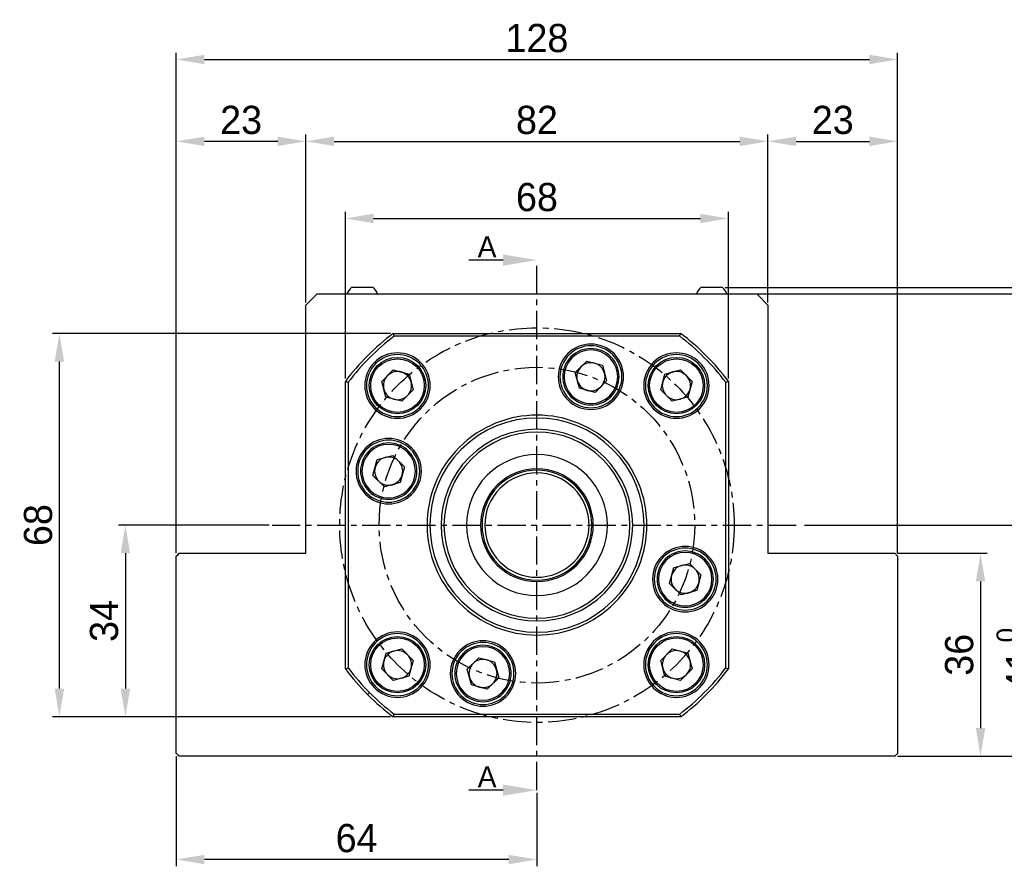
# Model space of a CAD drawing. Header units: millimetres. Extents: x 1340 to 2163, y 1155 to 1737.
# Tile 5 of 8: x 1881 to 2056, y 1263 to 1413. Entities that reach past the tile are written whole.
import ezdxf

# ---------------------------------------------------------------- set-up
doc = ezdxf.new("R2010")
doc.units = ezdxf.units.MM
doc.linetypes.add('CENTER', pattern=[2, 1.25, -0.25, 0.25, -0.25])
doc.layers.add('S1', color=1, linetype='CENTER')
doc.dimstyles.new('S5', dxfattribs={"dimtxt": 5, "dimasz": 5, "dimexe": 1.2, "dimexo": 0.5, "dimgap": 1.2, "dimtad": 1, "dimdec": 3, "dimzin": 11, "dimdsep": 46, "dimtxsty": 'Standard', "dimcen": 0, "dimclrd": 5, "dimclre": 5, "dimclrt": 3, "dimadec": 0, "dimazin": 0, "dimtp": 3e-09, "dimtfac": 0.7, "dimtdec": 3, "dimtmove": 0, "dimatfit": 3, "dimfxl": 1.25, "dimtolj": 1, "dimtzin": 11, "dimarcsym": 0})

# ---------------------------------------------------------------- blocks, each defined once
blk = doc.blocks.new('*D87')
at = {"color": 5, "lineweight": -2, "ltscale": 4}
for p, q in [((2037.25, 1318.8), (2053.17, 1318.8)), ((2051.97, 1313.8), (2051.97, 1287.8)), ((2037.25, 1282.8), (2053.17, 1282.8))]:
    blk.add_line(p, q, dxfattribs=at)
at = {"color": 5}
for points in [[(2052.81, 1313.8), (2051.14, 1313.8), (2051.97, 1318.8)], [(2051.14, 1287.8), (2052.81, 1287.8), (2051.97, 1282.8)]]:
    blk.add_solid(points, dxfattribs=at)
at = {"layer": 'Defpoints', "color": 0}
for p in [(2036.75, 1318.8), (2036.75, 1282.8), (2051.97, 1282.8)]:
    blk.add_point(p, dxfattribs=at)
at = {"color": 3, "insert": (2048.21, 1300.8), "char_height": 5, "attachment_point": 5, "rotation": 90}
blk.add_mtext('\\A1;36', dxfattribs=at)
blk = doc.blocks.new('*D88')
at = {"color": 5, "lineweight": -2, "ltscale": 4}
for p, q in [((2020.75, 1323.8), (2065.65, 1323.8)), ((2064.45, 1287.8), (2064.45, 1318.8)), ((2037.25, 1282.8), (2065.65, 1282.8))]:
    blk.add_line(p, q, dxfattribs=at)
at = {"color": 5}
for points in [[(2065.28, 1318.8), (2063.62, 1318.8), (2064.45, 1323.8)], [(2063.62, 1287.8), (2065.28, 1287.8), (2064.45, 1282.8)]]:
    blk.add_solid(points, dxfattribs=at)
at = {"layer": 'Defpoints', "color": 0}
for p in [(2020.25, 1323.8), (2064.45, 1323.8), (2036.75, 1282.8)]:
    blk.add_point(p, dxfattribs=at)
at = {"color": 3, "insert": (2059.02, 1303.3), "char_height": 5, "attachment_point": 5, "rotation": 90}
blk.add_mtext('\\A1;41{\\H3.500000;\\S 0^ -0.05;}', dxfattribs=at)
blk = doc.blocks.new('*D89')
at = {"color": 5, "lineweight": -2, "ltscale": 4}
for p, q in [((2012.75, 1364.8), (2078.9, 1364.8)), ((2077.7, 1287.8), (2077.7, 1359.8)), ((2037.25, 1282.8), (2078.9, 1282.8))]:
    blk.add_line(p, q, dxfattribs=at)
at = {"color": 5}
for points in [[(2078.53, 1359.8), (2076.86, 1359.8), (2077.7, 1364.8)], [(2076.86, 1287.8), (2078.53, 1287.8), (2077.7, 1282.8)]]:
    blk.add_solid(points, dxfattribs=at)
at = {"layer": 'Defpoints', "color": 0}
for p in [(2012.25, 1364.8), (2077.7, 1364.8), (2036.75, 1282.8)]:
    blk.add_point(p, dxfattribs=at)
at = {"color": 3, "insert": (2073.93, 1323.8), "char_height": 5, "attachment_point": 5, "rotation": 90}
blk.add_mtext('\\A1;82', dxfattribs=at)
blk = doc.blocks.new('*D90')
at = {"color": 5, "lineweight": -2, "ltscale": 4}
for p, q in [((2077.7, 1370.95), (2077.7, 1391)), ((2006.68, 1365.95), (2078.9, 1365.95)), ((2012.27, 1364.8), (2078.9, 1364.8)), ((2077.7, 1364.8), (2077.7, 1365.95)), ((2077.7, 1359.8), (2077.7, 1354.8))]:
    blk.add_line(p, q, dxfattribs=at)
at = {"color": 5}
for points in [[(2076.86, 1370.95), (2078.53, 1370.95), (2077.7, 1365.95)], [(2078.53, 1359.8), (2076.86, 1359.8), (2077.7, 1364.8)]]:
    blk.add_solid(points, dxfattribs=at)
at = {"layer": 'Defpoints', "color": 0}
for p in [(2006.18, 1365.95), (2011.77, 1364.8), (2077.7, 1365.95)]:
    blk.add_point(p, dxfattribs=at)
at = {"color": 3, "insert": (2073.93, 1383.47), "char_height": 5, "attachment_point": 5, "rotation": 90}
blk.add_mtext('\\A1;1.15', dxfattribs=at)
blk = doc.blocks.new('*D91')
at = {"color": 5, "lineweight": -2, "ltscale": 4}
for p, q in [((1939.25, 1349.8), (1939.25, 1379.38)), ((2007.25, 1349.8), (2007.25, 1379.38)), ((1944.25, 1378.18), (2002.25, 1378.18))]:
    blk.add_line(p, q, dxfattribs=at)
at = {"color": 5}
for points in [[(1944.25, 1379.02), (1944.25, 1377.35), (1939.25, 1378.18)], [(2002.25, 1377.35), (2002.25, 1379.02), (2007.25, 1378.18)]]:
    blk.add_solid(points, dxfattribs=at)
at = {"layer": 'Defpoints', "color": 0}
for p in [(2007.25, 1378.18), (1939.25, 1349.3), (2007.25, 1349.3)]:
    blk.add_point(p, dxfattribs=at)
at = {"color": 3, "insert": (1973.25, 1381.95), "char_height": 5, "attachment_point": 5}
blk.add_mtext('\\A1;68', dxfattribs=at)
blk = doc.blocks.new('*D92')
at = {"color": 5, "lineweight": -2, "ltscale": 4}
for p, q in [((1932.25, 1363.3), (1932.25, 1393.06)), ((2014.25, 1363.3), (2014.25, 1393.06)), ((1937.25, 1391.86), (2009.25, 1391.86))]:
    blk.add_line(p, q, dxfattribs=at)
at = {"color": 5}
for points in [[(1937.25, 1392.7), (1937.25, 1391.03), (1932.25, 1391.86)], [(2009.25, 1391.03), (2009.25, 1392.7), (2014.25, 1391.86)]]:
    blk.add_solid(points, dxfattribs=at)
at = {"layer": 'Defpoints', "color": 0}
for p in [(2014.25, 1391.86), (1932.25, 1362.8), (2014.25, 1362.8)]:
    blk.add_point(p, dxfattribs=at)
at = {"color": 3, "insert": (1973.25, 1395.63), "char_height": 5, "attachment_point": 5}
blk.add_mtext('\\A1;82', dxfattribs=at)
blk = doc.blocks.new('*D93')
at = {"color": 5, "lineweight": -2, "ltscale": 4}
for p, q in [((2014.25, 1363.3), (2014.25, 1393.06)), ((2037.25, 1318.8), (2037.25, 1393.06)), ((2019.25, 1391.86), (2032.25, 1391.86))]:
    blk.add_line(p, q, dxfattribs=at)
at = {"color": 5}
for points in [[(2019.25, 1392.7), (2019.25, 1391.03), (2014.25, 1391.86)], [(2032.25, 1391.03), (2032.25, 1392.7), (2037.25, 1391.86)]]:
    blk.add_solid(points, dxfattribs=at)
at = {"layer": 'Defpoints', "color": 0}
for p in [(2037.25, 1391.86), (2014.25, 1362.8), (2037.25, 1318.3)]:
    blk.add_point(p, dxfattribs=at)
at = {"color": 3, "insert": (2025.75, 1395.63), "char_height": 5, "attachment_point": 5}
blk.add_mtext('\\A1;23', dxfattribs=at)
blk = doc.blocks.new('*D94')
at = {"color": 5, "lineweight": -2, "ltscale": 4}
for p, q in [((1909.25, 1318.8), (1909.25, 1393.06)), ((1932.25, 1363.3), (1932.25, 1393.06)), ((1927.25, 1391.86), (1914.25, 1391.86))]:
    blk.add_line(p, q, dxfattribs=at)
at = {"color": 5}
for points in [[(1914.25, 1392.7), (1914.25, 1391.03), (1909.25, 1391.86)], [(1927.25, 1391.03), (1927.25, 1392.7), (1932.25, 1391.86)]]:
    blk.add_solid(points, dxfattribs=at)
at = {"layer": 'Defpoints', "color": 0}
for p in [(1909.25, 1391.86), (1932.25, 1362.8), (1909.25, 1318.3)]:
    blk.add_point(p, dxfattribs=at)
at = {"color": 3, "insert": (1920.75, 1395.63), "char_height": 5, "attachment_point": 5}
blk.add_mtext('\\A1;23', dxfattribs=at)
blk = doc.blocks.new('*D95')
at = {"color": 5, "lineweight": -2, "ltscale": 4}
for p, q in [((1909.25, 1318.8), (1909.25, 1407.58)), ((2037.25, 1318.8), (2037.25, 1407.58)), ((1914.25, 1406.38), (2032.25, 1406.38))]:
    blk.add_line(p, q, dxfattribs=at)
at = {"color": 5}
for points in [[(1914.25, 1407.22), (1914.25, 1405.55), (1909.25, 1406.38)], [(2032.25, 1405.55), (2032.25, 1407.22), (2037.25, 1406.38)]]:
    blk.add_solid(points, dxfattribs=at)
at = {"layer": 'Defpoints', "color": 0}
for p in [(2037.25, 1406.38), (1909.25, 1318.3), (2037.25, 1318.3)]:
    blk.add_point(p, dxfattribs=at)
at = {"color": 3, "insert": (1973.25, 1410.15), "char_height": 5, "attachment_point": 5}
blk.add_mtext('\\A1;128', dxfattribs=at)
blk = doc.blocks.new('*D96')
at = {"color": 5, "lineweight": -2, "ltscale": 4}
for p, q in [((1909.25, 1282.8), (1909.25, 1263.29)), ((1973.25, 1276.3), (1973.25, 1263.29)), ((1968.25, 1264.49), (1914.25, 1264.49))]:
    blk.add_line(p, q, dxfattribs=at)
at = {"color": 5}
for points in [[(1914.25, 1265.32), (1914.25, 1263.66), (1909.25, 1264.49)], [(1968.25, 1263.66), (1968.25, 1265.32), (1973.25, 1264.49)]]:
    blk.add_solid(points, dxfattribs=at)
at = {"layer": 'Defpoints', "color": 0}
for p in [(1909.25, 1283.3), (1973.25, 1276.8), (1909.25, 1264.49)]:
    blk.add_point(p, dxfattribs=at)
at = {"color": 3, "insert": (1941.25, 1268.26), "char_height": 5, "attachment_point": 5}
blk.add_mtext('\\A1;64', dxfattribs=at)
blk = doc.blocks.new('*D97')
at = {"color": 5, "lineweight": -2, "ltscale": 4}
for p, q in [((1925.75, 1323.8), (1899.02, 1323.8)), ((1900.22, 1318.8), (1900.22, 1294.8)), ((1947.25, 1289.8), (1899.02, 1289.8))]:
    blk.add_line(p, q, dxfattribs=at)
at = {"color": 5}
for points in [[(1901.05, 1318.8), (1899.38, 1318.8), (1900.22, 1323.8)], [(1899.38, 1294.8), (1901.05, 1294.8), (1900.22, 1289.8)]]:
    blk.add_solid(points, dxfattribs=at)
at = {"layer": 'Defpoints', "color": 0}
for p in [(1926.25, 1323.8), (1900.22, 1289.8), (1947.75, 1289.8)]:
    blk.add_point(p, dxfattribs=at)
at = {"color": 3, "insert": (1896.45, 1306.8), "char_height": 5, "attachment_point": 5, "rotation": 90}
blk.add_mtext('\\A1;34', dxfattribs=at)
blk = doc.blocks.new('*D98')
at = {"color": 5, "lineweight": -2, "ltscale": 4}
for p, q in [((1947.25, 1357.8), (1887.3, 1357.8)), ((1888.5, 1294.8), (1888.5, 1352.8)), ((1947.25, 1289.8), (1887.3, 1289.8))]:
    blk.add_line(p, q, dxfattribs=at)
at = {"color": 5}
for points in [[(1889.34, 1352.8), (1887.67, 1352.8), (1888.5, 1357.8)], [(1887.67, 1294.8), (1889.34, 1294.8), (1888.5, 1289.8)]]:
    blk.add_solid(points, dxfattribs=at)
at = {"layer": 'Defpoints', "color": 0}
for p in [(1888.5, 1357.8), (1947.75, 1357.8), (1947.75, 1289.8)]:
    blk.add_point(p, dxfattribs=at)
at = {"color": 3, "insert": (1884.74, 1323.8), "char_height": 5, "attachment_point": 5, "rotation": 90}
blk.add_mtext('\\A1;68', dxfattribs=at)

msp = doc.modelspace()

# ---------------------------------------------------------------- linework, layer by layer
at = {"color": 5, "ltscale": 5}
for p, q in [((1967.2541, 1370.7954), (1961.145, 1370.7954)), ((1967.2541, 1276.7954), (1961.145, 1276.7954))]:
    msp.add_line(p, q, dxfattribs=at)
for p, q in [((1932.2541, 1362.7954), (1934.2541, 1364.7954)), ((1934.2541, 1364.7954), (2012.2541, 1364.7954)), ((1944.1791, 1365.9454), (1940.3291, 1365.9454)), ((2006.1791, 1365.9454), (2002.3291, 1365.9454)), ((2012.2541, 1364.7954), (2014.2541, 1362.7954)), ((1932.2541, 1318.7954), (1932.2541, 1362.7954)), ((2014.2541, 1362.7954), (2014.2541, 1318.7954)), ((1947.7541, 1357.7954), (1998.7541, 1357.7954)), ((1998.5869, 1357.2954), (1947.9213, 1357.2954)), ((1980.0423, 1350.854), (1982.0835, 1352.8952)), ((1982.0835, 1352.8952), (1984.8719, 1352.1481)), ((1945.7181, 1349.2956), (1947.7626, 1351.3337)), ((1947.7626, 1351.3337), (1950.5498, 1350.5822)), ((1980.7894, 1348.0656), (1980.0423, 1350.854)), ((1984.8719, 1352.1481), (1985.6191, 1349.3597)), ((1995.9648, 1350.5886), (1998.7543, 1351.3314)), ((1998.7543, 1351.3314), (2000.7924, 1349.287)), ((1939.2541, 1298.2954), (1939.2541, 1349.2954)), ((1939.7541, 1349.1282), (1939.7541, 1298.4626)), ((1946.461, 1346.5061), (1945.7181, 1349.2956)), ((1950.5498, 1350.5822), (1951.2926, 1347.7927)), ((1985.6191, 1349.3597), (1983.5778, 1347.3184)), ((1995.2133, 1347.8013), (1995.9648, 1350.5886)), ((2000.7924, 1349.287), (2000.0409, 1346.4997)), ((2006.7541, 1298.4626), (2006.7541, 1349.1282)), ((2007.2541, 1349.2954), (2007.2541, 1298.2954)), ((1951.2926, 1347.7927), (1949.2482, 1345.7546)), ((1983.5778, 1347.3184), (1980.7894, 1348.0656)), ((1997.2514, 1345.7569), (1995.2133, 1347.8013)), ((1949.2482, 1345.7546), (1946.461, 1346.5061)), ((2000.0409, 1346.4997), (1997.2514, 1345.7569)), ((1944.1543, 1332.6248), (1944.9015, 1335.4132)), ((1944.9015, 1335.4132), (1947.6899, 1336.1604)), ((1947.6899, 1336.1604), (1949.7311, 1334.1191)), ((1949.7311, 1334.1191), (1948.984, 1331.3307)), ((1946.1956, 1330.5836), (1944.1543, 1332.6248)), ((1948.984, 1331.3307), (1946.1956, 1330.5836)), ((1909.2541, 1318.2954), (1909.5041, 1318.5454)), ((1909.2541, 1283.2954), (1909.2541, 1318.2954)), ((1909.5041, 1318.5454), (1909.7541, 1318.7954)), ((1909.7541, 1318.7954), (1932.2541, 1318.7954)), ((2014.2541, 1318.7954), (2036.7541, 1318.7954)), ((2036.7541, 1318.7954), (2037.2541, 1318.2954)), ((2037.2541, 1318.2954), (2037.2541, 1283.2954)), ((1996.7771, 1313.4717), (1997.5243, 1316.2601)), ((1997.5243, 1316.2601), (2000.3126, 1317.0072)), ((2000.3126, 1317.0072), (2002.3539, 1314.966)), ((2002.3539, 1314.966), (2001.6067, 1312.1776)), ((1998.8184, 1311.4305), (1996.7771, 1313.4717)), ((2001.6067, 1312.1776), (1998.8184, 1311.4305)), ((1946.4673, 1301.0911), (1949.2568, 1301.8339)), ((1949.2568, 1301.8339), (1951.2949, 1299.7895)), ((1995.2156, 1299.7982), (1997.26, 1301.8362)), ((1997.26, 1301.8362), (2000.0473, 1301.0847)), ((1945.7158, 1298.3039), (1946.4673, 1301.0911)), ((1960.8892, 1298.2312), (1962.9304, 1300.2724)), ((1962.9304, 1300.2724), (1965.7188, 1299.5253)), ((2000.0473, 1301.0847), (2000.7901, 1298.2952)), ((1947.7539, 1296.2595), (1945.7158, 1298.3039)), ((1951.2949, 1299.7895), (1950.5434, 1297.0023)), ((1965.7188, 1299.5253), (1966.4659, 1296.7369)), ((1995.9584, 1297.0086), (1995.2156, 1299.7982)), ((2000.7901, 1298.2952), (1998.7457, 1296.2571)), ((1950.5434, 1297.0023), (1947.7539, 1296.2595)), ((1961.6363, 1295.4428), (1960.8892, 1298.2312)), ((1966.4659, 1296.7369), (1964.4247, 1294.6956)), ((1998.7457, 1296.2571), (1995.9584, 1297.0086)), ((1964.4247, 1294.6956), (1961.6363, 1295.4428)), ((1943.5556, 1294.0969), (1943.2021, 1293.7434)), ((1998.7541, 1289.7954), (1947.7541, 1289.7954)), ((1947.9213, 1290.2954), (1998.5869, 1290.2954)), ((1909.5041, 1283.0454), (1909.2541, 1283.2954)), ((1909.7541, 1282.7954), (1909.5041, 1283.0454)), ((2036.7541, 1282.7954), (1909.7541, 1282.7954)), ((2037.2541, 1283.2954), (2036.7541, 1282.7954))]:
    msp.add_line(p, q)
for centre, radius in [((1948.5054, 1348.5442), 5), ((1948.5054, 1348.5442), 4.75), ((1998.0028, 1348.5442), 5), ((1998.0028, 1348.5442), 4.75), ((1948.5054, 1299.0467), 5), ((1948.5054, 1299.0467), 4.75), ((1998.0028, 1299.0467), 5), ((1998.0028, 1299.0467), 4.75)]:
    msp.add_circle(centre, radius)
for centre, radius, start, end in [((1942.2117, 1363.8057), 2.85, 131.34313, 159.680287), ((1942.2965, 1363.8057), 2.85, 20.319713, 48.65687), ((2004.2117, 1363.8057), 2.85, 131.34313, 159.680287), ((2004.2965, 1363.8057), 2.85, 20.319713, 48.65687), ((1973.2541, 1323.7954), 42.5, 126.869898, 143.130102), ((1973.2541, 1323.7954), 42.5, 36.869898, 53.130102), ((1973.2541, 1323.7954), 42, 127.096664, 142.903336), ((1973.2541, 1323.7954), 42, 37.096664, 52.903336), ((1948.5054, 1348.5442), 5.8, 45, 225), ((1982.8307, 1350.1068), 5.8, 135, 315), ((1982.8307, 1350.1068), 5.8, 315, 135), ((1982.8307, 1350.1068), 5.5, 45, 135), ((1982.8307, 1350.1068), 5, 315, 135), ((1982.8307, 1350.1068), 4.75, 315, 135), ((1998.0028, 1348.5442), 5.8, 315, 135), ((1948.5054, 1348.5442), 5.5, 45, 225), ((1948.5054, 1348.5442), 5.8, 225, 45), ((1982.8307, 1350.1068), 5.5, 135, 225), ((1982.8307, 1350.1068), 5, 135, 315), ((1982.8307, 1350.1068), 4.75, 135, 315), ((1982.8307, 1350.1068), 2.5, 75, 135), ((1982.8307, 1350.1068), 2.5, 15, 75), ((1982.8307, 1350.1068), 5.5, 315, 45), ((1998.0028, 1348.5442), 5.8, 135, 315), ((1998.0028, 1348.5442), 5.5, 45, 135), ((1948.5054, 1348.5442), 5.5, 225, 45), ((1948.5054, 1348.5442), 2.5, 74.911091, 134.911091), ((1948.5054, 1348.5442), 2.5, 14.911091, 74.911091), ((1982.8307, 1350.1068), 2.5, 135, 195), ((1982.8307, 1350.1068), 2.5, 315, 15), ((1998.0028, 1348.5442), 5.5, 135, 225), ((1998.0028, 1348.5442), 2.5, 104.911091, 164.911091), ((1998.0028, 1348.5442), 2.5, 44.911091, 104.911091), ((1998.0028, 1348.5442), 5.5, 315, 45), ((1948.5054, 1348.5442), 2.5, 134.911091, 194.911091), ((1948.5054, 1348.5442), 2.5, 314.911091, 14.911091), ((1982.8307, 1350.1068), 2.5, 195, 255), ((1998.0028, 1348.5442), 2.5, 164.911091, 224.911091), ((1998.0028, 1348.5442), 2.5, 344.911091, 44.911091), ((1948.5054, 1348.5442), 2.5, 194.911091, 254.911091), ((1982.8307, 1350.1068), 2.5, 255, 315), ((1998.0028, 1348.5442), 2.5, 284.911091, 344.911091), ((1948.5054, 1348.5442), 2.5, 254.911091, 314.911091), ((1982.8307, 1350.1068), 5.5, 225, 315), ((1998.0028, 1348.5442), 2.5, 224.911091, 284.911091), ((1998.0028, 1348.5442), 5.5, 225, 315), ((1973.2541, 1323.7954), 19.5, 45, 225), ((1973.2541, 1323.7954), 19, 45, 225), ((1973.2541, 1323.7954), 17, 45, 225), ((1973.2541, 1323.7954), 16.5, 45, 225), ((1946.9427, 1333.372), 5.8, 315, 135), ((1946.9427, 1333.372), 5.5, 45, 135), ((1946.9427, 1333.372), 5.8, 135, 315), ((1946.9427, 1333.372), 5.5, 135, 225), ((1946.9427, 1333.372), 5, 45, 225), ((1946.9427, 1333.372), 4.75, 45, 225), ((1946.9427, 1333.372), 5, 225, 45), ((1946.9427, 1333.372), 4.75, 225, 45), ((1946.9427, 1333.372), 5.5, 315, 45), ((1973.2541, 1323.7954), 19.5, 225, 45), ((1973.2541, 1323.7954), 19, 225, 45), ((1946.9427, 1333.372), 2.5, 105, 165), ((1946.9427, 1333.372), 2.5, 45, 105), ((1946.9427, 1333.372), 2.5, 345, 45), ((1973.2541, 1323.7954), 17, 225, 45), ((1973.2541, 1323.7954), 16.5, 225, 45), ((1973.2541, 1323.7954), 12.5, 315, 135), ((1946.9427, 1333.372), 2.5, 165, 225), ((1973.2541, 1323.7954), 10, 315, 135), ((1973.2541, 1323.7954), 9.75, 315, 135), ((1946.9427, 1333.372), 2.5, 225, 285), ((1946.9427, 1333.372), 2.5, 285, 345), ((1973.2541, 1323.7954), 12.5, 135, 315), ((1973.2541, 1323.7954), 9.25, 315, 135), ((1973.2541, 1323.7954), 10, 135, 315), ((1973.2541, 1323.7954), 9.75, 135, 315), ((1973.2541, 1323.7954), 9.25, 135, 315), ((1946.9427, 1333.372), 5.5, 225, 315), ((1999.5655, 1314.2189), 5.8, 315, 135), ((1999.5655, 1314.2189), 5.5, 45, 135), ((1999.5655, 1314.2189), 5.8, 135, 315), ((1999.5655, 1314.2189), 5.5, 135, 225), ((1999.5655, 1314.2189), 5, 45, 225), ((1999.5655, 1314.2189), 4.75, 45, 225), ((1999.5655, 1314.2189), 5, 225, 45), ((1999.5655, 1314.2189), 4.75, 225, 45), ((1999.5655, 1314.2189), 5.5, 315, 45), ((1999.5655, 1314.2189), 2.5, 105, 165), ((1999.5655, 1314.2189), 2.5, 45, 105), ((1999.5655, 1314.2189), 2.5, 345, 45), ((1999.5655, 1314.2189), 2.5, 165, 225), ((1999.5655, 1314.2189), 2.5, 225, 285), ((1999.5655, 1314.2189), 2.5, 285, 345), ((1999.5655, 1314.2189), 5.5, 225, 315), ((1948.5054, 1299.0467), 5.8, 315, 135), ((1948.5054, 1299.0467), 5.5, 45, 135), ((1998.0028, 1299.0467), 5.8, 45, 225), ((1998.0028, 1299.0467), 5.5, 45, 225), ((1948.5054, 1299.0467), 5.8, 135, 315), ((1948.5054, 1299.0467), 5.5, 135, 225), ((1948.5054, 1299.0467), 5.5, 315, 45), ((1963.6775, 1297.484), 5.8, 315, 135), ((1963.6775, 1297.484), 5.5, 45, 135), ((1963.6775, 1297.484), 5, 315, 135), ((1963.6775, 1297.484), 4.75, 315, 135), ((1998.0028, 1299.0467), 5.8, 225, 45), ((1998.0028, 1299.0467), 5.5, 225, 45), ((1948.5054, 1299.0467), 2.5, 104.911091, 164.911091), ((1948.5054, 1299.0467), 2.5, 44.911091, 104.911091), ((1948.5054, 1299.0467), 2.5, 344.911091, 44.911091), ((1963.6775, 1297.484), 5.8, 135, 315), ((1963.6775, 1297.484), 5.5, 135, 225), ((1963.6775, 1297.484), 5, 135, 315), ((1963.6775, 1297.484), 4.75, 135, 315), ((1963.6775, 1297.484), 5.5, 315, 45), ((1998.0028, 1299.0467), 2.5, 134.911091, 194.911091), ((1998.0028, 1299.0467), 2.5, 74.911091, 134.911091), ((1998.0028, 1299.0467), 2.5, 14.911091, 74.911091), ((1973.2541, 1323.7954), 42.5, 216.869898, 225), ((1973.2541, 1323.7954), 42, 217.096664, 225), ((1948.5054, 1299.0467), 2.5, 164.911091, 224.911091), ((1948.5054, 1299.0467), 2.5, 284.911091, 344.911091), ((1963.6775, 1297.484), 2.5, 135, 195), ((1963.6775, 1297.484), 2.5, 75, 135), ((1963.6775, 1297.484), 2.5, 15, 75), ((1998.0028, 1299.0467), 2.5, 194.911091, 254.911091), ((1973.2541, 1323.7954), 42, 307.096664, 322.903336), ((1973.2541, 1323.7954), 42.5, 306.869898, 323.130102), ((1998.0028, 1299.0467), 2.5, 314.911091, 14.911091), ((1948.5054, 1299.0467), 2.5, 224.911091, 284.911091), ((1963.6775, 1297.484), 2.5, 195, 255), ((1963.6775, 1297.484), 2.5, 315, 15), ((1998.0028, 1299.0467), 2.5, 254.911091, 314.911091), ((1948.5054, 1299.0467), 5.5, 225, 315), ((1963.6775, 1297.484), 2.5, 255, 315), ((1973.2541, 1323.7954), 42.5, 225, 233.130102), ((1973.2541, 1323.7954), 42, 225, 232.903336), ((1963.6775, 1297.484), 5.5, 225, 315)]:
    msp.add_arc(centre, radius, start, end)
for points in [[(1947.9213, 1357.2954), (1947.89, 1357.3887), (1947.8342, 1357.5554), (1947.7786, 1357.7221), (1947.7541, 1357.7954)], [(1998.5869, 1357.2954), (1998.6182, 1357.3887), (1998.674, 1357.5554), (1998.7296, 1357.7221), (1998.7541, 1357.7954)], [(1939.2541, 1349.2954), (1939.3475, 1349.2643), (1939.5141, 1349.2087), (1939.6808, 1349.1528), (1939.7541, 1349.1282)], [(2006.7541, 1349.1282), (2006.8474, 1349.1595), (2007.0141, 1349.2153), (2007.1808, 1349.271), (2007.2541, 1349.2954)], [(1939.2541, 1298.2954), (1939.3475, 1298.3266), (1939.5141, 1298.3822), (1939.6808, 1298.438), (1939.7541, 1298.4626)], [(2006.7541, 1298.4626), (2006.8474, 1298.4313), (2007.0141, 1298.3755), (2007.1808, 1298.3199), (2007.2541, 1298.2954)], [(1947.7541, 1289.7954), (1947.7853, 1289.8888), (1947.8409, 1290.0554), (1947.8967, 1290.2221), (1947.9213, 1290.2954)], [(1998.7541, 1289.7954), (1998.723, 1289.8888), (1998.6674, 1290.0554), (1998.6115, 1290.2221), (1998.5869, 1290.2954)]]:
    msp.add_open_spline(points, degree=3, knots=[0, 0, 0, 0, 0.56, 1, 1, 1, 1])
for points in [[(1967.2541, 1371.7954), (1967.2541, 1369.7954), (1973.2541, 1370.7954)], [(1967.2541, 1277.7954), (1967.2541, 1275.7954), (1973.2541, 1276.7954)]]:
    msp.add_solid(points, dxfattribs=at)
at = {"layer": 'S1', "ltscale": 4}
for p, q in [((1973.2541, 1276.7954), (1973.2541, 1370.7954)), ((1926.2541, 1323.7954), (2020.2541, 1323.7954))]:
    msp.add_line(p, q, dxfattribs=at)
for radius in [35, 28]:
    msp.add_circle((1973.2541, 1323.7954), radius, dxfattribs=at)

# ---------------------------------------------------------------- texts
at = {"color": 3, "ltscale": 0.5, "char_height": 3.75, "attachment_point": 9}
for insert in [(1966.072, 1371.2939), (1966.072, 1277.2939)]:
    msp.add_mtext('\\A1;A', dxfattribs=dict(at, insert=insert))

# ---------------------------------------------------------------- dimensions: what is measured, and where the dimension line sits
at = {"ltscale": 4}
for base, p1, p2, picture, middle in [((2037.2541, 1406.3839), (1909.2541, 1318.2954), (2037.2541, 1318.2954), '*D95', (1973.2541, 1410.1538)), ((1909.2541, 1391.8629), (1932.2541, 1362.7954), (1909.2541, 1318.2954), '*D94', (1920.7541, 1395.6262)), ((2014.2541, 1391.8629), (1932.2541, 1362.7954), (2014.2541, 1362.7954), '*D92', (1973.2541, 1395.6262)), ((2037.2541, 1391.8629), (2014.2541, 1362.7954), (2037.2541, 1318.2954), '*D93', (2025.7541, 1395.6262)), ((2007.2541, 1378.1839), (1939.2541, 1349.2954), (2007.2541, 1349.2954), '*D91', (1973.2541, 1381.9471)), ((1909.2541, 1264.4887), (1973.2541, 1276.7954), (1909.2541, 1283.2954), '*D96', (1941.2541, 1268.2553))]:
    dim = msp.add_linear_dim(base=base, p1=p1, p2=p2, dimstyle='S5', dxfattribs=at)
    dim.commit()
    dim.dimension.update_dxf_attribs({"geometry": picture, "text_midpoint": middle})
for base, p1, p2, picture, middle in [((2077.6968, 1365.9454), (2011.7652, 1364.7954), (2006.1791, 1365.9454), '*D90', (2073.9269, 1383.4736)), ((2077.6968, 1364.7954), (2036.7541, 1282.7954), (2012.2541, 1364.7954), '*D89', (2073.9335, 1323.7954)), ((1888.5027, 1357.7954), (1947.7541, 1289.7954), (1947.7541, 1357.7954), '*D98', (1884.7394, 1323.7954)), ((1900.2176, 1289.7954), (1926.2541, 1323.7954), (1947.7541, 1289.7954), '*D97', (1896.451, 1306.7954)), ((2051.9741, 1282.7954), (2036.7541, 1318.7954), (2036.7541, 1282.7954), '*D87', (2048.2109, 1300.7954))]:
    dim = msp.add_linear_dim(base=base, p1=p1, p2=p2, angle=90, dimstyle='S5', dxfattribs=at)
    dim.commit()
    dim.dimension.update_dxf_attribs({"geometry": picture, "text_midpoint": middle})
dim = msp.add_linear_dim(base=(2064.4512, 1323.7954), p1=(2036.7541, 1282.7954), p2=(2020.2541, 1323.7954), angle=90, dimstyle='S5', override={"dimgap": 1.2, "dimtol": 1, "dimlim": 0, "dimtp": 0, "dimtm": 0.05}, dxfattribs=at)
dim.commit()
dim.dimension.update_dxf_attribs({"geometry": '*D88', "text_midpoint": (2059.0161, 1303.2954)})

doc.saveas('drawing.dxf')
